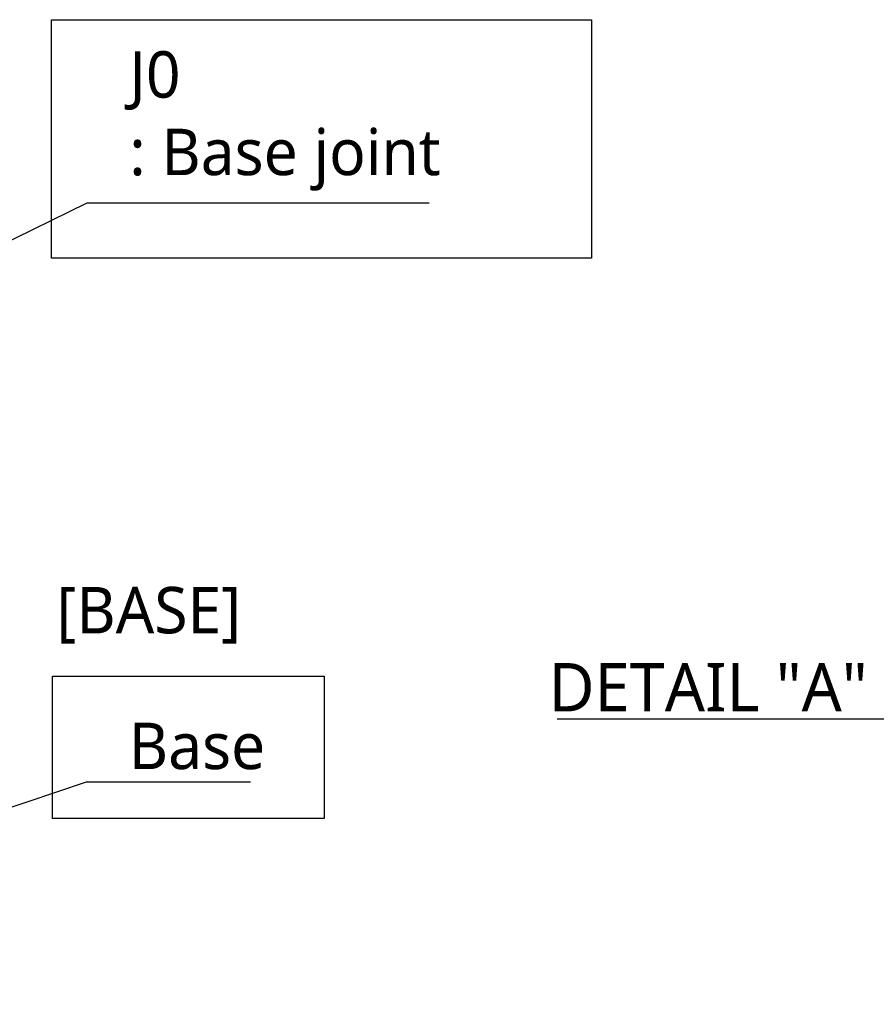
# Model space of a CAD drawing. Header units: millimetres. Extents: x 0 to 5219, y 0 to 2970.
# Tile 98 of 232: x 2293 to 2647, y 741 to 1148. Entities that reach past the tile are written whole.
import ezdxf

# ---------------------------------------------------------------- set-up
doc = ezdxf.new("R2010")
doc.units = ezdxf.units.MM
doc.header["$LTSCALE"] = 0.2
doc.layers.add('05_Section Line', color=3, linetype='Continuous')
doc.styles.add('Rainbow-5.0 Style', font='malgunsl.ttf')
doc.dimstyles.new('Rainbow-5.0 Style', dxfattribs={"dimtxt": 4, "dimasz": 2.5, "dimexe": 1, "dimexo": 1, "dimgap": 1, "dimtad": 1, "dimdsep": 46, "dimtxsty": 'Rainbow-5.0 Style', "dimcen": 0, "dimclrd": 251, "dimclre": 251, "dimclrt": 7, "dimazin": 3, "dimtp": 0.1, "dimtm": 0.1, "dimtfac": 0.61, "dimtmove": 0, "dimatfit": 3, "dimfxl": 1, "dimlwd": -1, "dimlwe": -1, "dimarcsym": 1})

msp = doc.modelspace()

# ---------------------------------------------------------------- linework, layer by layer
at = {"layer": '05_Section Line'}
for points in [[(2306.181, 1147.823), (2529.306, 1147.823), (2529.306, 1049.327), (2306.181, 1049.327)], [(2306.599, 876.525), (2418.917, 876.525), (2418.917, 817.71), (2306.599, 817.71)]]:
    msp.add_lwpolyline(points, close=True, dxfattribs=at)

# ---------------------------------------------------------------- texts
at = {"color": 7, "style": 'Rainbow-5.0 Style'}
for s, insert, char_height, attachment_point in [('J0\\P: Base joint', (2338.382, 1077.119), 19.2, 7), ('[BASE]', (2308.226, 889.957), 19.2, 7), ('DETAIL "A"', (2643.369, 861.923), 20, 9), ('Base', (2338.14, 837.836), 19.2, 7)]:
    msp.add_mtext(s, dxfattribs=dict(at, insert=insert, char_height=char_height, attachment_point=attachment_point))

# ---------------------------------------------------------------- leaders
at = {"annotation_type": 0, "has_hookline": 1}
for points, override, hookline_direction, text_width in [([(2047.458, 937.896), (2320.882, 1072.119), (2333.382, 1072.119)], {"dimscale": 5}, 0, 123.841), ([(2696.22, 812.323), (2656.569, 858.723), (2646.569, 858.723)], {"dimscale": 4, "dimgap": 0.8, "dimtad": 1}, 1, 128.185), ([(2047.458, 740.896), (2320.64, 832.836), (2333.14, 832.836)], {"dimscale": 5}, 0, 50.304)]:
    msp.add_leader(points, dimstyle='Rainbow-5.0 Style', override=override, dxfattribs=dict(at, hookline_direction=hookline_direction, text_width=text_width))

doc.saveas('drawing.dxf')
